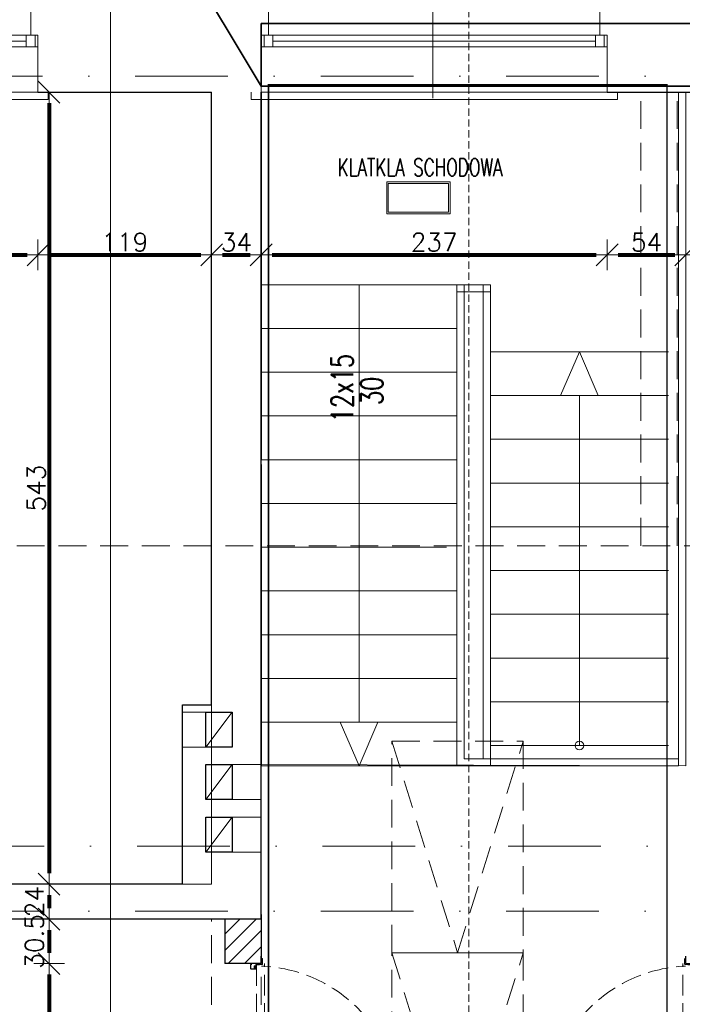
# Model space of a CAD drawing. Header units: metres. Extents: x 7408630 to 15602436, y 5561464 to 13303678.
# Tile 36 of 123: x 7412984 to 7413438, y 5563498 to 5564173. Entities that reach past the tile are written whole.
import ezdxf
from ezdxf.enums import TextEntityAlignment as Align

# ---------------------------------------------------------------- set-up
doc = ezdxf.new("R2010")
doc.units = ezdxf.units.M
doc.header["$MEASUREMENT"] = 0
for name, pattern in [('2_3', [1, 0.5, -0.5]), ('CARKOVANA', [7.5, 5, -2.5]), ('CENTER', [0.6, 0.375, -0.075, 0.075, -0.075]), ('DASHDOT', [25.4, 12.7, -6.35, 0, -6.35]), ('HIDDEN', [9.525, 6.35, -3.175]), ('Hidden Line', [391.222223, 282.222223, -109])]:
    doc.linetypes.add(name, pattern=pattern)
for name, color, linetype, lineweight in [('!! 0_ Istn-sciany', 3, 'Continuous', 30), ('!! 0_ Istn-widok', 1, 'Continuous', 15), ('!! 0_ Opis', 8, 'Continuous', 13), ('!! 0_Istn-went', 5, 'Continuous', 13), ('!! 0_Opis_pom', 9, 'Continuous', 13), ('!! 0_Osie', 1, 'DASHDOT', 13), ('!! 1  WYDZIELENIE PPOŻ', 252, 'Continuous', 0), ('!! 1_hatch projektowane ściany', 4, 'Continuous', 5), ('!! 1_OPIS POM NOWE', 140, 'Continuous', 5), ('!! 2_Drzwi - nowe remont', 33, 'Continuous', 9), ('!! 2_proj ściany remont', 250, 'Continuous', 25), ('!! wymiary osi', 250, 'Continuous', 5), ('0-osie-liniA', 14, 'DASHDOT', 5), ('Granica', 112, 'Continuous', 80), ('Istn-cienka', 4, 'Continuous', 9), ('Istn-okna', 6, 'Continuous', 13), ('Istn-sciany', 3, 'Continuous', 20), ('Istn-widok', 1, 'Continuous', 15)]:
    doc.layers.add(name, color=color, linetype=linetype, lineweight=lineweight)
for name, color, linetype, lineweight, plot in [('!! 0_ramki', 66, 'Continuous', 9, False), ('!! UWAGI', 14, 'Continuous', 35, False), ('Powierzchnia', 140, 'Continuous', 5, False)]:
    doc.layers.add(name, color=color, linetype=linetype, lineweight=lineweight, plot=plot)
doc.layers.add('!! 1_Wyburzenia', color=252, linetype='CARKOVANA', lineweight=13, true_color=0x696969)
doc.styles.add('ARIAL', font='tahoma.ttf')
doc.styles.add('SIMPLEX', font='simplex.shx', dxfattribs={"width": 0.77})
doc.styles.add('TXT', font='simplex.shx')
doc.dimstyles.new('DIM50', dxfattribs={"dimscale": 5, "dimtxt": 2, "dimasz": 1, "dimexe": 0, "dimexo": 0, "dimgap": 0.5, "dimtad": 1, "dimdec": 4, "dimrnd": 0.5, "dimdsep": 46, "dimtxsty": 'TXT', "dimblk": 'TICK1', "dimblk1": 'TICK1', "dimblk2": 'TICK1', "dimsah": 1, "dimcen": 0, "dimse1": 1, "dimse2": 1, "dimclrd": 1, "dimclre": 7, "dimclrt": 9, "dimadec": 0, "dimazin": 0, "dimtfac": 1, "dimtdec": 4, "dimtmove": 2, "dimatfit": 3, "dimldrblk": 'TICK1', "dimfxl": 1, "dimtolj": 1, "dimarcsym": 0})

# ---------------------------------------------------------------- blocks, each defined once
blk = doc.blocks.new('okno 2')
at = {"layer": 'Istn-cienka', "linetype": 'HIDDEN', "ltscale": 2}
for points in [[(48366.98, -198652.56), (48593.98, -198652.56)], [(48598.98, -198709.56), (48361.98, -198709.56)]]:
    blk.add_lwpolyline(points, dxfattribs=at)
at = {"layer": 'Istn-okna'}
for points in [[(48598.98, -198670.56), (48361.98, -198670.56)], [(48590.98, -198674.56), (48369.98, -198674.56)], [(48598.98, -198678.56), (48361.98, -198678.56)]]:
    blk.add_lwpolyline(points, dxfattribs=at)
for points in [[(48369.98, -198670.56), (48363.98, -198670.56), (48363.98, -198678.56), (48369.98, -198678.56)], [(48596.98, -198670.56), (48590.98, -198670.56), (48590.98, -198678.56), (48596.98, -198678.56)]]:
    blk.add_lwpolyline(points, close=True, dxfattribs=at)
at = {"layer": 'Istn-sciany'}
for points in [[(48366.98, -198670.56), (48366.98, -198652.56)], [(48593.98, -198670.56), (48593.98, -198652.56)], [(48366.98, -198670.56), (48361.98, -198670.56)], [(48361.98, -198678.56), (48361.98, -198670.56)], [(48598.98, -198670.56), (48593.98, -198670.56)], [(48598.98, -198678.56), (48598.98, -198670.56)], [(48361.98, -198678.56), (48361.98, -198709.56)], [(48598.98, -198678.56), (48598.98, -198709.56)]]:
    blk.add_lwpolyline(points, dxfattribs=at)
at = {"layer": 'Istn-widok'}
for points in [[(48359.98, -198647.56), (48600.98, -198647.56)], [(48359.98, -198652.56), (48359.98, -198647.56)], [(48600.98, -198652.56), (48600.98, -198647.56)], [(48354.98, -198709.56), (48354.98, -198714.56)], [(48605.98, -198714.56), (48354.98, -198714.56)], [(48605.98, -198709.56), (48605.98, -198714.56)]]:
    blk.add_lwpolyline(points, dxfattribs=at)
blk = doc.blocks.new('BLOK OSI')
at = {"layer": '0-osie-liniA', "ltscale": 5}
for points in [[(48624.30568, -197562.0883), (53810.60983, -197562.0883)], [(48625.50568, -198090.0883), (53810.60983, -198090.0883)], [(48624.30568, -198134.5883), (52188.53244, -198134.5883)]]:
    blk.add_lwpolyline(points, dxfattribs=at)
blk = doc.blocks.new('8544-EI60')
at = {"color": 254, "true_color": 0xe9d9be}
for p, q in [((-5.3, 0), (6, 0)), ((6, 0), (7.4, -1.4)), ((-7.5, -2.2), (-7.5, -2.2)), ((-7.5, -5.2), (-7.5, -5.2)), ((-7.5, -8.2), (-7.5, -8.2)), ((-5.6, -0.1), (-7.4, -1.9)), ((-5.5, -3), (-7.4, -4.9)), ((-5.5, -6), (-7.4, -7.9)), ((-5.5, -1.4), (-6.6, -2.6)), ((-5.5, -4.4), (-6.6, -5.6)), ((-5.5, -7.4), (-6.6, -8.6)), ((-5.5, -3), (-5.5, -1.4)), ((-5.5, -6), (-5.5, -4.4)), ((-5.5, -7.4), (-5.3, -8)), ((-5.3, -8), (-1.2, -8)), ((-4.5, -3.9), (-4.5, -1)), ((-4.5, -1), (5, -1)), ((-4.5, -3.9), (0.4, -2.7)), ((-4.5, -5), (0.1, -3.8)), ((-4.5, -7), (-4.5, -5)), ((-4.5, -7), (-1.2, -7)), ((-0.7, -8.5), (-1.1, -12.4)), ((0.3, -8.6), (-0.1, -12.1)), ((3.1, -13.5), (-0.1, -13.5)), ((0.1, -3.8), (5.2, -7.4)), ((3, -12.5), (0.3, -12.5)), ((0.4, -2.7), (5, -6.1)), ((5, -6.1), (5, -1)), ((6, -1.4), (6.6, -2.1)), ((6, -3.2), (6, -1.4)), ((6, -3.2), (7.4, -4.5)), ((6, -4.6), (6.6, -5.3)), ((6, -6), (6, -4.6)), ((6.7, -6.4), (7.5, -6)), ((7.5, -1.7), (7.5, -1.7)), ((7.5, -4.9), (7.5, -4.9)), ((7.5, -8), (7.6, -9.4))]:
    blk.add_line(p, q, dxfattribs=at)
for centre, radius, start, end in [((-5.3, -0.5), 0.5, 90, 135), ((-7, -2.2), 0.5, 135, 180), ((-7, -2.2), 0.5, 180, 315), ((-7, -5.2), 0.5, 135, 180), ((-7, -5.2), 0.5, 180, 315), ((-7, -8.2), 0.5, 135, 180), ((-7, -8.2), 0.5, 180, 315), ((-1.2, -8.5), 1.5, 354.43659, 90), ((-1.2, -8.5), 0.5, 354.43659, 90), ((0.4, -12.5), 1.5, 174.43659, 180.41249), ((-0.1, -12.5), 1, 180.41249, 270), ((0.3, -12.1), 0.4, 174.43659, 270), ((3, -11.5), 1, 270, 290.12116), ((3.1, -12.5), 1, 270, 288.98447), ((0.1, -3.8), 9.19, 290.12116, 302.44059), ((0.1, -3.8), 10.2, 288.98447, 310.54143), ((3.7, -9.5), 2.5, 302.44059, 54.37606), ((6.5, -6), 0.5, 180, 296.57466), ((7, -1.7), 0.5, 225, 0), ((7, -4.9), 0.5, 225, 0), ((5.1, -9.7), 2.5, 310.54143, 5.5701), ((7, -1.7), 0.5, 0, 45), ((7, -4.9), 0.5, 0, 45)]:
    blk.add_arc(centre, radius, start, end, dxfattribs=at)
blk = doc.blocks.new('zaw-dr-90-p')
at = {"color": 2, "linetype": 'CENTER', "ltscale": 0.2}
for p, q in [((12, 0), (-12, 0)), ((0, 12), (0, -12)), ((24.5, 24), (31, 24)), ((24.5, 19), (31, 19))]:
    blk.add_line(p, q, dxfattribs=at)
at = {"ltscale": 0.2}
for p, q in [((10, 12), (6.5, 12)), ((10, 0), (10, 6.5))]:
    blk.add_line(p, q, dxfattribs=at)
blk.add_lwpolyline([(0, 6.5), (23.5, 6.5, 0.414214), (28, 11), (28, 31), (24.5, 31), (24.5, 11, -0.414214), (23.5, 10), (0, 10, 4.561698), (7.6, 6.5), (4.9, 4.2)], format="xyb", dxfattribs=at)
blk.add_lwpolyline([(-0.2, -0.2), (-2.5, -0.2), (-2.5, 0.2), (-0.2, 0.2), (-0.2, 2.5), (0.2, 2.5), (0.2, 0.2), (2.8, 0.2), (2.8, -0.2), (0.2, -0.2), (0.2, -2.8), (-0.2, -2.8)], close=True)
blk.add_lwpolyline([(10, 10), (10, 39), (6.5, 39), (6.5, 10)], dxfattribs=at)
blk.add_circle((0, 0), 6.5, dxfattribs=at)
blk = doc.blocks.new('drzwi 90- sc 12')
h = blk.add_hatch()
h.set_pattern_fill('ANSI37', color=256, scale=0.022, angle=0.00105, style=0)
h.set_pattern_definition([(45.0010491, (2407.02095, 648.17796), (-0.04939231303, 0.04939050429), []), (135.0010491, (2407.02095, 648.17796), (-0.04939050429, -0.04939231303), [])])
h.paths.add_polyline_path([(-13715.37, 20305.72), (-13715.57, 20305.72), (-13715.57, 20307.72), (-13715.37, 20307.72)])
h = blk.add_hatch()
h.set_pattern_fill('ANSI37', color=256, scale=0.022, angle=0.00105, style=0)
h.set_pattern_definition([(135.0010491, (4473.9854, -4604.62511), (0.04939050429, 0.04939231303), []), (45.0010491, (4473.9854, -4604.62511), (0.04939231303, -0.04939050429), [])])
h.paths.add_polyline_path([(-13617.17, 20305.72), (-13616.97, 20305.72), (-13616.97, 20306.72), (-13617.17, 20306.72)])
h.paths.add_polyline_path([(-13617.17, 20306.72), (-13616.97, 20306.72), (-13616.97, 20307.72), (-13617.17, 20307.72)])
for p, q in [((-13620.32, 20410.16), (-13620.32, 20313.77)), ((-13618, 20409.86), (-13620.32, 20409.86)), ((-13616.12, 20410.26), (-13620.22, 20410.26)), ((-13616.12, 20410.26), (-13620, 20410.26)), ((-13618.17, 20410.26), (-13618.17, 20409.96)), ((-13618.17, 20410.26), (-13616.22, 20410.26)), ((-13618.17, 20410.26), (-13616.22, 20410.26)), ((-13618.17, 20409.96), (-13616.22, 20409.96)), ((-13618, 20404.16), (-13618, 20409.96)), ((-13617.9, 20404.16), (-13617.9, 20409.96)), ((-13617.77, 20410.26), (-13616.92, 20411.46)), ((-13616.92, 20410.26), (-13616.92, 20411.46)), ((-13616.62, 20411.46), (-13616.92, 20411.46)), ((-13616.62, 20411.46), (-13616.92, 20411.46)), ((-13616.62, 20410.26), (-13616.62, 20411.46)), ((-13616.62, 20410.26), (-13616.62, 20411.26)), ((-13616.62, 20410.66), (-13616.62, 20410.86)), ((-13616.5, 20404.16), (-13616.5, 20409.96)), ((-13616.4, 20404.16), (-13616.4, 20409.96)), ((-13614.92, 20409.86), (-13616.4, 20409.86)), ((-13616.22, 20410.26), (-13616.22, 20409.96)), ((-13616.22, 20409.96), (-13616.22, 20410.26)), ((-13616.12, 20410.26), (-13616.12, 20411.46)), ((-13616.12, 20411.46), (-13615.02, 20411.46)), ((-13614.92, 20411.36), (-13614.92, 20313.77)), ((-13618, 20404.76), (-13620.32, 20404.76)), ((-13620.32, 20404.16), (-13614.92, 20404.16)), ((-13620.32, 20403.36), (-13614.92, 20403.36)), ((-13618, 20402.76), (-13620.32, 20402.76)), ((-13618, 20400.34), (-13618, 20403.36)), ((-13617.9, 20400.84), (-13617.9, 20403.36)), ((-13616.5, 20400.84), (-13617.9, 20400.84)), ((-13617.9, 20400.84), (-13616.5, 20400.84)), ((-13616.5, 20400.84), (-13616.5, 20403.36)), ((-13616.4, 20404.76), (-13614.92, 20404.76)), ((-13616.4, 20400.34), (-13616.4, 20403.36)), ((-13616.4, 20402.76), (-13614.92, 20402.76)), ((-13619.54, 20398.92), (-13623.37, 20398.92)), ((-13619.54, 20398.92), (-13623.37, 20398.92)), ((-13618, 20400.34), (-13616.4, 20400.34)), ((-13620.32, 20313.47), (-13620.32, 20317.97)), ((-13614.92, 20313.77), (-13620.32, 20313.77)), ((-13618.22, 20313.37), (-13620.22, 20313.37)), ((-13618.22, 20313.67), (-13618.22, 20313.37)), ((-13618.22, 20313.67), (-13616.42, 20313.67)), ((-13615.92, 20313.17), (-13615.92, 20312.17)), ((-13614.92, 20312.27), (-13614.92, 20317.97)), ((-13715.57, 20308.32), (-13715.57, 20308.56)), ((-13715.57, 20307.69), (-13715.57, 20308.56)), ((-13715.57, 20307.82), (-13715.57, 20308.56)), ((-13715.57, 20307.72), (-13715.37, 20307.72)), ((-13617.77, 20311.12), (-13617.77, 20305.72)), ((-13617.77, 20311.12), (-13617.77, 20305.72)), ((-13617.37, 20309.92), (-13617.37, 20305.82)), ((-13616.17, 20309.92), (-13617.37, 20309.92)), ((-13616.17, 20309.92), (-13616.17, 20311.02)), ((-13615.92, 20312.17), (-13615.02, 20312.17)), ((-13715.77, 20301.96), (-13716.27, 20301.96)), ((-13616.77, 20301.96), (-13616.27, 20301.96))]:
    blk.add_line(p, q)
at = {"ltscale": 0.2}
for p, q in [((-13621.38, 20404.81), (-13624.98, 20404.81)), ((-13624.98, 20401.86), (-13624.58, 20395.61)), ((-13621.38, 20402.71), (-13622.87, 20402.71)), ((-13621.38, 20406.26), (-13621.38, 20401.26)), ((-13620.32, 20406.56), (-13621.08, 20406.56)), ((-13620.32, 20400.96), (-13621.08, 20400.96)), ((-13614.92, 20406.56), (-13614.16, 20406.56)), ((-13614.92, 20400.96), (-13614.16, 20400.96)), ((-13613.86, 20406.26), (-13613.86, 20401.26)), ((-13613.86, 20404.81), (-13610.26, 20404.81)), ((-13613.86, 20402.71), (-13612.38, 20402.71)), ((-13613.36, 20405.01), (-13613.36, 20404.81)), ((-13613.36, 20405.01), (-13612.86, 20405.01)), ((-13612.86, 20405.01), (-13612.86, 20404.81)), ((-13610.26, 20401.86), (-13610.66, 20395.61))]:
    blk.add_line(p, q, dxfattribs=at)
at = {"linetype": 'Hidden Line', "lineweight": 9, "ltscale": 0.05}
for p, q in [((-13616.27, 20311.12), (-13716.27, 20311.12)), ((-13715.07, 20305.72), (-13617.47, 20305.72))]:
    blk.add_line(p, q, dxfattribs=at)
for points in [[(-13665.27, 20284.96), (-13665.27, 20325.83)], [(-13715.37, 20307.72), (-13715.37, 20305.72), (-13715.57, 20305.72), (-13715.57, 20307.72)], [(-13615.57, 20309.64), (-13615.32, 20309.64), (-13615.32, 20309.82), (-13616.32, 20309.82), (-13616.32, 20309.64), (-13615.92, 20309.64)]]:
    blk.add_lwpolyline(points)
at = {"lineweight": 30}
for points in [[(-13716.27, 20308.92), (-13721.27, 20308.92)], [(-13716.27, 20308.92), (-13716.27, 20296.92)], [(-13614.27, 20308.92), (-13609.27, 20308.92)], [(-13614.27, 20308.92), (-13614.27, 20296.92)]]:
    blk.add_lwpolyline(points, dxfattribs=at)
at = {"ltscale": 0.2}
for points in [[(-13715.57, 20307.51), (-13715.57, 20309.48, 0.414214), (-13715.91, 20309.82), (-13719.43, 20309.82, 0.414214), (-13719.77, 20309.48), (-13719.77, 20308.92), (-13719.59, 20308.92), (-13719.59, 20309.48, -0.414214), (-13719.43, 20309.64), (-13716.97, 20309.64)], [(-13716.97, 20309.64), (-13715.91, 20309.64, -0.414214), (-13715.75, 20309.48), (-13715.75, 20307.51)], [(-13715.75, 20307.76), (-13715.75, 20305.58, 0.414214), (-13715.41, 20305.24), (-13714.96, 20305.24, -0.414214), (-13714.8, 20305.08), (-13714.8, 20304.48, 0.414214), (-13714.46, 20304.14), (-13713.28, 20304.14, 0.414214), (-13712.94, 20304.48), (-13712.94, 20305.15, -1), (-13712.75, 20305.15), (-13712.75, 20301.96, -0.414214), (-13712.91, 20301.8), (-13715.43, 20301.8, -0.414214), (-13715.59, 20301.96), (-13715.59, 20302.52), (-13715.77, 20302.52), (-13715.77, 20301.96, 0.414214), (-13715.43, 20301.62), (-13712.91, 20301.62, 0.414214), (-13712.57, 20301.96), (-13712.57, 20305.15, 1), (-13713.12, 20305.15), (-13713.12, 20304.48, -0.414214), (-13713.28, 20304.32), (-13714.46, 20304.32, -0.414214), (-13714.62, 20304.48), (-13714.62, 20305.08, 0.414214), (-13714.96, 20305.42), (-13715.41, 20305.42, -0.414214), (-13715.57, 20305.58), (-13715.57, 20307.64)], [(-13615.92, 20309.64), (-13616.63, 20309.64, 0.414214), (-13616.79, 20309.48), (-13616.79, 20305.58, -0.414214), (-13617.13, 20305.24), (-13617.58, 20305.24, 0.414214), (-13617.74, 20305.08), (-13617.74, 20304.48, -0.414214), (-13618.08, 20304.14), (-13619.26, 20304.14, -0.414214), (-13619.6, 20304.48), (-13619.6, 20305.15, 1), (-13619.79, 20305.15), (-13619.79, 20301.96, 0.414214), (-13619.63, 20301.8), (-13617.11, 20301.8, 0.414214), (-13616.95, 20301.96), (-13616.95, 20302.52), (-13616.77, 20302.52), (-13616.77, 20301.96, -0.414214), (-13617.11, 20301.62), (-13619.63, 20301.62, -0.414214), (-13619.97, 20301.96), (-13619.97, 20305.15, -1), (-13619.42, 20305.15), (-13619.42, 20304.48, 0.414214), (-13619.26, 20304.32), (-13618.08, 20304.32, 0.414214), (-13617.92, 20304.48), (-13617.92, 20305.08, -0.414214), (-13617.58, 20305.42), (-13617.13, 20305.42, 0.414214), (-13616.97, 20305.58), (-13616.97, 20309.48, -0.414214), (-13616.63, 20309.82), (-13613.11, 20309.82, -0.414214), (-13612.77, 20309.48), (-13612.77, 20308.92), (-13612.95, 20308.92), (-13612.95, 20309.48, 0.414214), (-13613.11, 20309.64), (-13615.57, 20309.64)], [(-13616.43, 20309.49), (-13616.43, 20309.64), (-13616.63, 20309.64, 0.414214), (-13616.79, 20309.48), (-13616.79, 20306.14), (-13615.99, 20306.14), (-13615.99, 20306.34), (-13614.39, 20306.34), (-13614.39, 20309.64), (-13614.93, 20309.64), (-13614.93, 20309.49)]]:
    blk.add_lwpolyline(points, format="xyb", dxfattribs=at)
for points in [[(-13616.97, 20307.72), (-13617.17, 20307.72), (-13617.17, 20305.72), (-13616.97, 20305.72)], [(-13616.79, 20308.82), (-13616.97, 20308.82), (-13616.97, 20307.42), (-13616.79, 20307.42)]]:
    blk.add_lwpolyline(points, close=True)
for centre, radius, start, end in [((-13620.22, 20410.16), 0.1, 90, 180), ((-13615.02, 20411.36), 0.1, 0, 90), ((-13620.22, 20313.47), 0.1, 180, 270), ((-13616.42, 20313.17), 0.5, 0, 90), ((-13616.27, 20311.02), 0.1, 0, 90), ((-13615.02, 20312.27), 0.1, 270, 0), ((-13617.47, 20305.82), 0.1, 270, 0)]:
    blk.add_arc(centre, radius, start, end)
at = {"linetype": 'Hidden Line', "lineweight": 9, "ltscale": 0.05}
blk.add_arc((-13615.5, 20305.14), 99.12, 94.80054, 177.69442, dxfattribs=at)
at = {"ltscale": 0.2}
for centre, radius, start, end in [((-13624.98, 20403.76), 1.05, 90, 180), ((-13623.93, 20401.96), 1.05, 58.61185, 185.46502), ((-13622.87, 20403.71), 1, 238.61185, 270), ((-13621.08, 20406.26), 0.3, 90, 180), ((-13621.08, 20401.26), 0.3, 180, 270), ((-13614.16, 20406.26), 0.3, 0, 90), ((-13614.16, 20401.26), 0.3, 270, 0), ((-13612.38, 20403.71), 1, 270, 301.38815), ((-13611.31, 20401.96), 1.05, 354.53498, 121.38815), ((-13610.26, 20403.76), 1.05, 0, 90), ((-13625.63, 20393.35), 0.74, 198.92464, 270), ((-13609.61, 20393.35), 0.74, 270, 341.07536)]:
    blk.add_arc(centre, radius, start, end, dxfattribs=at)
blk.add_ellipse((-13625.63, 20395.61), major_axis=(0, 3), ratio=0.347016, start_param=3.132997, end_param=4.712389, dxfattribs=at)
at = {"ltscale": 0.2, "extrusion": (0, 0, -1)}
blk.add_ellipse((-13609.62, 20395.61), major_axis=(0, 3), ratio=0.347016, start_param=3.132997, end_param=4.712389, dxfattribs=at)
at = {"ltscale": 0.2}
for points in [[(-13626.03, 20403.76), (-13626.09, 20403.41), (-13626.32, 20401.88), (-13626.44, 20399.16), (-13626.83, 20395.94), (-13626.48, 20393.94), (-13626.33, 20393.11)], [(-13609.21, 20403.76), (-13609.16, 20403.41), (-13608.93, 20401.88), (-13608.8, 20399.16), (-13608.41, 20395.94), (-13608.76, 20393.94), (-13608.91, 20393.11)]]:
    blk.add_open_spline(points, degree=3, knots=[0, 0, 0, 0, 1.06066, 4.623314, 8.177981, 10.699943, 10.699943, 10.699943, 10.699943], dxfattribs=at)
at = {"xscale": 0.09999999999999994, "yscale": 0.09999999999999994, "zscale": 0.09999999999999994, "rotation": 180.0000000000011}
for name, p in [('zaw-dr-90-p', (-13614.92, 20310.92)), ('8544-EI60', (-13618.67, 20304.32))]:
    blk.add_blockref(name, p, dxfattribs=at)
at = {"extrusion": (0, 0, -1), "xscale": 0.09999999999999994, "yscale": 0.09999999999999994, "zscale": -0.1, "rotation": 179.9999999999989}
blk.add_blockref('8544-EI60', (13713.87, 20304.32), dxfattribs=at)
blk = doc.blocks.new('TICK1')
at = {"color": 2}
blk.add_line((-1, -1), (1, 1), dxfattribs=at)
at = {"color": 0}
for p, q in [((0, -1.4), (0, 1.4)), ((0, 0), (-1, 0))]:
    blk.add_line(p, q, dxfattribs=at)
blk = doc.blocks.new('*D736')
at = {"layer": '!! wymiary osi', "color": 1, "lineweight": -2, "transparency": 16777216}
for p, q in [((74106.92, -197265.28), (74099.42, -197265.28)), ((74126.42, -197265.28), (74114.42, -197265.28)), ((74133.92, -197265.28), (74141.42, -197265.28))]:
    blk.add_line(p, q, dxfattribs=at)
at = {"layer": 'DEFPOINTS', "color": 0, "transparency": 16777216}
for p in [(74114.42, -197265.28), (74114.42, -197511.59), (74126.42, -197511.59)]:
    blk.add_point(p, dxfattribs=at)
at = {"layer": '!! wymiary osi', "color": 1, "lineweight": -2, "transparency": 16777216, "xscale": 7.5, "yscale": 7.5, "zscale": 7.5}
blk.add_blockref('TICK1', (74114.42, -197265.28), dxfattribs=at)
at = {"layer": '!! wymiary osi', "color": 1, "lineweight": -2, "transparency": 16777216, "xscale": 7.5, "yscale": 7.5, "zscale": 7.5, "rotation": 180}
blk.add_blockref('TICK1', (74126.42, -197265.28), dxfattribs=at)
at = {"layer": '!! wymiary osi', "color": 9, "transparency": 16777216, "insert": (74120.42, -197255.28), "char_height": 12.5, "attachment_point": 5, "style": 'TXT'}
blk.add_mtext('\\A1;12', dxfattribs=at)
blk = doc.blocks.new('*D737')
at = {"layer": '!! wymiary osi', "color": 1, "lineweight": -2, "transparency": 16777216}
blk.add_line((74106.92, -197265.28), (73830.92, -197265.28), dxfattribs=at)
at = {"layer": 'DEFPOINTS', "color": 0, "transparency": 16777216}
for p in [(73823.42, -197265.28), (73823.42, -197511.59), (74114.42, -197511.59)]:
    blk.add_point(p, dxfattribs=at)
at = {"layer": '!! wymiary osi', "color": 1, "lineweight": -2, "transparency": 16777216, "xscale": 7.5, "yscale": 7.5, "zscale": 7.5, "rotation": 180}
blk.add_blockref('TICK1', (73823.42, -197265.28), dxfattribs=at)
at = {"layer": '!! wymiary osi', "color": 1, "lineweight": -2, "transparency": 16777216, "xscale": 7.5, "yscale": 7.5, "zscale": 7.5}
blk.add_blockref('TICK1', (74114.42, -197265.28), dxfattribs=at)
at = {"layer": '!! wymiary osi', "color": 9, "transparency": 16777216, "insert": (73968.92, -197256.53), "char_height": 12.5, "attachment_point": 5, "style": 'TXT'}
blk.add_mtext('\\A1;291', dxfattribs=at)
blk = doc.blocks.new('*D738')
at = {"layer": '!! wymiary osi', "color": 1, "lineweight": -2, "transparency": 16777216}
blk.add_line((73815.92, -197265.28), (73796.92, -197265.28), dxfattribs=at)
at = {"layer": 'DEFPOINTS', "color": 0, "transparency": 16777216}
for p in [(73789.42, -197265.28), (73789.42, -197511.59), (73823.42, -197511.59)]:
    blk.add_point(p, dxfattribs=at)
at = {"layer": '!! wymiary osi', "color": 1, "lineweight": -2, "transparency": 16777216, "xscale": 7.5, "yscale": 7.5, "zscale": 7.5, "rotation": 180}
blk.add_blockref('TICK1', (73789.42, -197265.28), dxfattribs=at)
at = {"layer": '!! wymiary osi', "color": 1, "lineweight": -2, "transparency": 16777216, "xscale": 7.5, "yscale": 7.5, "zscale": 7.5}
blk.add_blockref('TICK1', (73823.42, -197265.28), dxfattribs=at)
at = {"layer": '!! wymiary osi', "color": 9, "transparency": 16777216, "insert": (73806.42, -197256.53), "char_height": 12.5, "attachment_point": 5, "style": 'TXT'}
blk.add_mtext('\\A1;34', dxfattribs=at)
blk = doc.blocks.new('*D739')
at = {"layer": '!! wymiary osi', "color": 1, "lineweight": -2, "transparency": 16777216}
blk.add_line((73781.92, -197265.28), (73380.92, -197265.28), dxfattribs=at)
at = {"layer": 'DEFPOINTS', "color": 0, "transparency": 16777216}
for p in [(73373.42, -197265.28), (73373.42, -197511.59), (73789.42, -197511.59)]:
    blk.add_point(p, dxfattribs=at)
at = {"layer": '!! wymiary osi', "color": 1, "lineweight": -2, "transparency": 16777216, "xscale": 7.5, "yscale": 7.5, "zscale": 7.5, "rotation": 180}
blk.add_blockref('TICK1', (73373.42, -197265.28), dxfattribs=at)
at = {"layer": '!! wymiary osi', "color": 1, "lineweight": -2, "transparency": 16777216, "xscale": 7.5, "yscale": 7.5, "zscale": 7.5}
blk.add_blockref('TICK1', (73789.42, -197265.28), dxfattribs=at)
at = {"layer": '!! wymiary osi', "color": 9, "transparency": 16777216, "insert": (73581.42, -197256.53), "char_height": 12.5, "attachment_point": 5, "style": 'TXT'}
blk.add_mtext('\\A1;416', dxfattribs=at)
blk = doc.blocks.new('*D765')
at = {"layer": '!! wymiary osi', "color": 1, "lineweight": -2, "transparency": 16777216}
blk.add_line((73440.92, -197623.19), (73662.92, -197623.19), dxfattribs=at)
at = {"layer": 'DEFPOINTS', "color": 0, "transparency": 16777216}
for p in [(73433.42, -197511.59), (73670.42, -197511.59), (73670.42, -197623.19)]:
    blk.add_point(p, dxfattribs=at)
at = {"layer": '!! wymiary osi', "color": 1, "lineweight": -2, "transparency": 16777216, "xscale": 7.5, "yscale": 7.5, "zscale": 7.5, "rotation": 180}
blk.add_blockref('TICK1', (73433.42, -197623.19), dxfattribs=at)
at = {"layer": '!! wymiary osi', "color": 1, "lineweight": -2, "transparency": 16777216, "xscale": 7.5, "yscale": 7.5, "zscale": 7.5}
blk.add_blockref('TICK1', (73670.42, -197623.19), dxfattribs=at)
at = {"layer": '!! wymiary osi', "color": 9, "transparency": 16777216, "insert": (73551.92, -197614.44), "char_height": 12.5, "attachment_point": 5, "style": 'TXT'}
blk.add_mtext('\\A1;237', dxfattribs=at)
blk = doc.blocks.new('*D766')
at = {"layer": '!! wymiary osi', "color": 1, "lineweight": -2, "transparency": 16777216}
blk.add_line((73677.92, -197623.19), (73781.92, -197623.19), dxfattribs=at)
at = {"layer": 'DEFPOINTS', "color": 0, "transparency": 16777216}
for p in [(73670.42, -197511.59), (73789.42, -197511.59), (73789.42, -197623.19)]:
    blk.add_point(p, dxfattribs=at)
at = {"layer": '!! wymiary osi', "color": 1, "lineweight": -2, "transparency": 16777216, "xscale": 7.5, "yscale": 7.5, "zscale": 7.5, "rotation": 180}
blk.add_blockref('TICK1', (73670.42, -197623.19), dxfattribs=at)
at = {"layer": '!! wymiary osi', "color": 1, "lineweight": -2, "transparency": 16777216, "xscale": 7.5, "yscale": 7.5, "zscale": 7.5}
blk.add_blockref('TICK1', (73789.42, -197623.19), dxfattribs=at)
at = {"layer": '!! wymiary osi', "color": 9, "transparency": 16777216, "insert": (73729.92, -197614.44), "char_height": 12.5, "attachment_point": 5, "style": 'TXT'}
blk.add_mtext('\\A1;119', dxfattribs=at)
blk = doc.blocks.new('*D767')
at = {"layer": '!! wymiary osi', "color": 1, "lineweight": -2, "transparency": 16777216}
blk.add_line((73796.92, -197623.19), (73815.92, -197623.19), dxfattribs=at)
at = {"layer": 'DEFPOINTS', "color": 0, "transparency": 16777216}
for p in [(73789.42, -197511.59), (73823.42, -197511.59), (73823.42, -197623.19)]:
    blk.add_point(p, dxfattribs=at)
at = {"layer": '!! wymiary osi', "color": 1, "lineweight": -2, "transparency": 16777216, "xscale": 7.5, "yscale": 7.5, "zscale": 7.5, "rotation": 180}
blk.add_blockref('TICK1', (73789.42, -197623.19), dxfattribs=at)
at = {"layer": '!! wymiary osi', "color": 1, "lineweight": -2, "transparency": 16777216, "xscale": 7.5, "yscale": 7.5, "zscale": 7.5}
blk.add_blockref('TICK1', (73823.42, -197623.19), dxfattribs=at)
at = {"layer": '!! wymiary osi', "color": 9, "transparency": 16777216, "insert": (73806.42, -197614.44), "char_height": 12.5, "attachment_point": 5, "style": 'TXT'}
blk.add_mtext('\\A1;34', dxfattribs=at)
blk = doc.blocks.new('*D768')
at = {"layer": '!! wymiary osi', "color": 1, "lineweight": -2, "transparency": 16777216}
blk.add_line((73830.92, -197623.19), (74052.92, -197623.19), dxfattribs=at)
at = {"layer": 'DEFPOINTS', "color": 0, "transparency": 16777216}
for p in [(73823.42, -197511.59), (74060.42, -197511.59), (74060.42, -197623.19)]:
    blk.add_point(p, dxfattribs=at)
at = {"layer": '!! wymiary osi', "color": 1, "lineweight": -2, "transparency": 16777216, "xscale": 7.5, "yscale": 7.5, "zscale": 7.5, "rotation": 180}
blk.add_blockref('TICK1', (73823.42, -197623.19), dxfattribs=at)
at = {"layer": '!! wymiary osi', "color": 1, "lineweight": -2, "transparency": 16777216, "xscale": 7.5, "yscale": 7.5, "zscale": 7.5}
blk.add_blockref('TICK1', (74060.42, -197623.19), dxfattribs=at)
at = {"layer": '!! wymiary osi', "color": 9, "transparency": 16777216, "insert": (73941.92, -197614.44), "char_height": 12.5, "attachment_point": 5, "style": 'TXT'}
blk.add_mtext('\\A1;237', dxfattribs=at)
blk = doc.blocks.new('*D769')
at = {"layer": '!! wymiary osi', "color": 1, "lineweight": -2, "transparency": 16777216}
blk.add_line((74067.92, -197623.19), (74106.92, -197623.19), dxfattribs=at)
at = {"layer": 'DEFPOINTS', "color": 0, "transparency": 16777216}
for p in [(74060.42, -197511.59), (74114.42, -197511.59), (74114.42, -197623.19)]:
    blk.add_point(p, dxfattribs=at)
at = {"layer": '!! wymiary osi', "color": 1, "lineweight": -2, "transparency": 16777216, "xscale": 7.5, "yscale": 7.5, "zscale": 7.5, "rotation": 180}
blk.add_blockref('TICK1', (74060.42, -197623.19), dxfattribs=at)
at = {"layer": '!! wymiary osi', "color": 1, "lineweight": -2, "transparency": 16777216, "xscale": 7.5, "yscale": 7.5, "zscale": 7.5}
blk.add_blockref('TICK1', (74114.42, -197623.19), dxfattribs=at)
at = {"layer": '!! wymiary osi', "color": 9, "transparency": 16777216, "insert": (74087.42, -197614.44), "char_height": 12.5, "attachment_point": 5, "style": 'TXT'}
blk.add_mtext('\\A1;54', dxfattribs=at)
blk = doc.blocks.new('*D770')
at = {"layer": '!! wymiary osi', "color": 1, "lineweight": -2, "transparency": 16777216}
blk.add_line((74121.92, -197623.19), (74201.92, -197623.19), dxfattribs=at)
at = {"layer": 'DEFPOINTS', "color": 0, "transparency": 16777216}
for p in [(74114.42, -197511.59), (74209.42, -197511.59), (74209.42, -197623.19)]:
    blk.add_point(p, dxfattribs=at)
at = {"layer": '!! wymiary osi', "color": 1, "lineweight": -2, "transparency": 16777216, "xscale": 7.5, "yscale": 7.5, "zscale": 7.5, "rotation": 180}
blk.add_blockref('TICK1', (74114.42, -197623.19), dxfattribs=at)
at = {"layer": '!! wymiary osi', "color": 1, "lineweight": -2, "transparency": 16777216, "xscale": 7.5, "yscale": 7.5, "zscale": 7.5}
blk.add_blockref('TICK1', (74209.42, -197623.19), dxfattribs=at)
at = {"layer": '!! wymiary osi', "color": 9, "transparency": 16777216, "insert": (74161.92, -197614.44), "char_height": 12.5, "attachment_point": 5, "style": 'TXT'}
blk.add_mtext('\\A1;95', dxfattribs=at)
blk = doc.blocks.new('*D824')
at = {"layer": '!! wymiary osi', "color": 1, "lineweight": -2, "transparency": 16777216}
blk.add_line((73678.01, -197519.09), (73678.01, -198047.09), dxfattribs=at)
at = {"layer": 'DEFPOINTS', "color": 0, "transparency": 16777216}
for p in [(73789.42, -197511.59), (73678.01, -198054.59), (73769.42, -198054.59)]:
    blk.add_point(p, dxfattribs=at)
at = {"layer": '!! wymiary osi', "color": 1, "lineweight": -2, "transparency": 16777216, "xscale": 7.5, "yscale": 7.5, "zscale": 7.5}
for p, rotation in [((73678.01, -197511.59), 90), ((73678.01, -198054.59), 270)]:
    blk.add_blockref('TICK1', p, dxfattribs=dict(at, rotation=rotation))
at = {"layer": '!! wymiary osi', "color": 9, "transparency": 16777216, "insert": (73669.26, -197783.09), "char_height": 12.5, "attachment_point": 5, "rotation": 90, "style": 'TXT'}
blk.add_mtext('\\A1;543', dxfattribs=at)
blk = doc.blocks.new('*D825')
at = {"layer": '!! wymiary osi', "color": 1, "lineweight": -2, "transparency": 16777216}
blk.add_line((73678.01, -198062.09), (73678.01, -198071.09), dxfattribs=at)
at = {"layer": 'DEFPOINTS', "color": 0, "transparency": 16777216}
for p in [(73769.42, -198054.59), (73678.01, -198078.59), (73798.42, -198078.59)]:
    blk.add_point(p, dxfattribs=at)
at = {"layer": '!! wymiary osi', "color": 1, "lineweight": -2, "transparency": 16777216, "xscale": 7.5, "yscale": 7.5, "zscale": 7.5}
for p, rotation in [((73678.01, -198054.59), 90), ((73678.01, -198078.59), 270)]:
    blk.add_blockref('TICK1', p, dxfattribs=dict(at, rotation=rotation))
at = {"layer": '!! wymiary osi', "color": 9, "transparency": 16777216, "insert": (73668.01, -198066.59), "char_height": 12.5, "attachment_point": 5, "rotation": 90, "style": 'TXT'}
blk.add_mtext('\\A1;24', dxfattribs=at)
blk = doc.blocks.new('*D826')
at = {"layer": '!! wymiary osi', "color": 1, "lineweight": -2, "transparency": 16777216}
blk.add_line((73678.01, -198086.09), (73678.01, -198101.59), dxfattribs=at)
at = {"layer": 'DEFPOINTS', "color": 0, "transparency": 16777216}
for p in [(73798.42, -198078.59), (73678.01, -198109.09), (73798.42, -198109.09)]:
    blk.add_point(p, dxfattribs=at)
at = {"layer": '!! wymiary osi', "color": 1, "lineweight": -2, "transparency": 16777216, "xscale": 7.5, "yscale": 7.5, "zscale": 7.5}
for p, rotation in [((73678.01, -198078.59), 90), ((73678.01, -198109.09), 270)]:
    blk.add_blockref('TICK1', p, dxfattribs=dict(at, rotation=rotation))
at = {"layer": '!! wymiary osi', "color": 9, "transparency": 16777216, "insert": (73668.01, -198093.84), "char_height": 12.5, "attachment_point": 5, "rotation": 90, "style": 'TXT'}
blk.add_mtext('\\A1;30.5', dxfattribs=at)
blk = doc.blocks.new('*D827')
at = {"layer": '!! wymiary osi', "color": 1, "lineweight": -2, "transparency": 16777216}
blk.add_line((73678.01, -198116.59), (73678.01, -198203.59), dxfattribs=at)
at = {"layer": 'DEFPOINTS', "color": 0, "transparency": 16777216}
for p in [(73798.42, -198109.09), (73678.01, -198211.09), (73798.42, -198211.09)]:
    blk.add_point(p, dxfattribs=at)
at = {"layer": '!! wymiary osi', "color": 1, "lineweight": -2, "transparency": 16777216, "xscale": 7.5, "yscale": 7.5, "zscale": 7.5}
for p, rotation in [((73678.01, -198109.09), 90), ((73678.01, -198211.09), 270)]:
    blk.add_blockref('TICK1', p, dxfattribs=dict(at, rotation=rotation))
at = {"layer": '!! wymiary osi', "color": 9, "transparency": 16777216, "insert": (73669.26, -198160.09), "char_height": 12.5, "attachment_point": 5, "rotation": 90, "style": 'TXT'}
blk.add_mtext('\\A1;102', dxfattribs=at)
blk = doc.blocks.new('A$C9c944097')
at = {"layer": '!! 1_hatch projektowane ściany'}
h = blk.add_hatch(dxfattribs=at)
h.set_pattern_fill('ANSI31', color=256, scale=2.5)
h.set_pattern_definition([(45, (-71376.923, 194378.116), (-5.61266008, 5.61266008), [])])
h.paths.add_polyline_path([(2421.5, -3730.97213), (2446.5, -3730.97213), (2446.5, -3700.47213), (2421.5, -3700.47213)])
at = {"layer": '!! 0_ Istn-sciany'}
for points in [[(2293.5, -3133.47213), (2412.5, -3133.47213)], [(2412.5, -3553.47213), (2412.5, -3133.47213)], [(2446.5, -3133.47213), (2446.5, -3385.47213)], [(2446.5, -3700.47213), (2446.5, -3133.47213)], [(2683.5, -3133.47213), (2744.5, -3133.47213)], [(2446.5, -3388.77624), (2446.5, -3595.47213)], [(2392.5, -3676.47213), (2392.5, -3553.47213), (2412.5, -3553.47213)], [(2392.5, -3676.47213), (2248.5, -3676.47213)], [(2446.5, -3700.47213), (2248.5, -3700.47213)]]:
    blk.add_lwpolyline(points, dxfattribs=at)
for points in [[(2408.5, -3558.47213), (2426.5, -3558.47213), (2426.5, -3582.47213), (2408.5, -3582.47213)], [(2408.5, -3594.47213), (2426.5, -3594.47213), (2426.5, -3618.47213), (2408.5, -3618.47213)], [(2408.5, -3630.47213), (2426.5, -3630.47213), (2426.5, -3654.47213), (2408.5, -3654.47213)]]:
    blk.add_lwpolyline(points, close=True, dxfattribs=at)
at = {"layer": '!! 0_ Istn-widok', "linetype": 'HIDDEN', "ltscale": 3}
for points in [[(2706.5, -3444.47213), (2706.5, -3133.47213)], [(2731.5, -3444.47213), (2731.5, -3133.47213)], [(364.5, -3444.47213), (3016.5, -3444.47213)], [(2536, -3578.47213), (2581, -3723.47213), (2626, -3578.47213)], [(2412.5, -3873.47213), (2412.5, -3700.47213)], [(2446.5, -3873.47213), (2446.5, -3700.47213)], [(2536, -3723.47213), (2581, -3868.47213), (2626, -3723.47213)]]:
    blk.add_lwpolyline(points, dxfattribs=at)
at = {"layer": '!! 0_ Istn-widok'}
for points in [[(2724.5, -3133.47213), (2724.5, -3590.47213)], [(2732.5, -3133.47213), (2732.5, -3595.47213)], [(2580.5, -3265.47213), (2446.5, -3265.47213)], [(2513.5, -3565.47213), (2513.5, -3265.47213)], [(2580.5, -3265.47213), (2603.5, -3265.47213)], [(2580.5, -3265.47213), (2580.5, -3595.47213)], [(2585.5, -3265.47213), (2585.5, -3590.47213)], [(2598.5, -3265.47213), (2598.5, -3590.47213)], [(2603.5, -3265.47213), (2603.5, -3595.47213)], [(2580.5, -3270.47213), (2603.5, -3270.47213)], [(2580.5, -3295.47213), (2446.5, -3295.47213)], [(2725.5, -3311.47213), (2603.5, -3311.47213)], [(2664.5, -3311.47213), (2651.61609, -3341.47213)], [(2664.5, -3311.47213), (2677.38391, -3341.47213)], [(2580.5, -3325.47213), (2446.5, -3325.47213)], [(2725.5, -3341.47213), (2603.5, -3341.47213)], [(2664.5, -3341.47213), (2664.5, -3581.47213)], [(2580.5, -3355.47213), (2446.5, -3355.47213)], [(2725.5, -3371.47213), (2603.5, -3371.47213)], [(2580.5, -3385.47213), (2446.5, -3385.47213)], [(2725.5, -3401.47213), (2603.5, -3401.47213)], [(2580.5, -3415.47213), (2446.5, -3415.47213)], [(2725.5, -3431.47213), (2603.5, -3431.47213)], [(2573.34109, -3445.47213), (2446.5, -3445.47213)], [(2725.5, -3461.47213), (2603.5, -3461.47213)], [(2580.5, -3475.47213), (2446.5, -3475.47213)], [(2725.5, -3491.47213), (2603.5, -3491.47213)], [(2580.5, -3505.47213), (2446.5, -3505.47213)], [(2725.5, -3521.47213), (2603.5, -3521.47213)], [(2580.5, -3535.47213), (2446.5, -3535.47213)], [(2725.5, -3551.47213), (2603.5, -3551.47213)], [(2580.5, -3565.47213), (2446.5, -3565.47213)], [(2513.5, -3595.47213), (2500.61609, -3565.47213)], [(2513.5, -3595.47213), (2526.38391, -3565.47213)], [(2725.5, -3581.47213), (2603.5, -3581.47213)], [(2585.5, -3590.47213), (2732.5, -3590.47213)], [(2580.5, -3595.47213), (2446.5, -3595.47213)], [(2580.5, -3595.47213), (2732.5, -3595.47213)]]:
    blk.add_lwpolyline(points, dxfattribs=at)
at = {"layer": '!! 0_ Istn-widok', "linetype": 'HIDDEN', "ltscale": 3}
for points in [[(2536, -3578.47213), (2626, -3578.47213), (2626, -3723.47213), (2536, -3723.47213)], [(2536, -3723.47213), (2626, -3723.47213), (2626, -3868.47213), (2536, -3868.47213)]]:
    blk.add_lwpolyline(points, close=True, dxfattribs=at)
at = {"layer": '!! 0_ Istn-widok'}
blk.add_circle((2664.5, -3581.47213), 3, dxfattribs=at)
at = {"layer": '!! 0_ Opis', "color": 8}
blk.add_lwpolyline([(2563.96772, -3137.63101), (2563.96772, -3031.47183)], dxfattribs=at)
at = {"layer": '!! 0_Istn-went'}
for points in [[(2392.5, -3558.47213), (2408.5, -3558.47213)], [(2408.5, -3582.47213), (2408.5, -3558.47213), (2426.5, -3558.47213), (2426.5, -3582.47213)], [(2408.5, -3582.47213), (2426.5, -3558.47213)], [(2392.5, -3582.47213), (2408.5, -3582.47213)], [(2426.5, -3582.47213), (2408.5, -3582.47213)], [(2408.5, -3618.47213), (2408.5, -3594.47213), (2426.5, -3594.47213), (2426.5, -3618.47213)], [(2408.5, -3618.47213), (2426.5, -3594.47213)], [(2426.5, -3594.47213), (2446.5, -3594.47213)], [(2426.5, -3618.47213), (2408.5, -3618.47213)], [(2426.5, -3618.47213), (2446.5, -3618.47213)], [(2426.5, -3630.47213), (2426.5, -3654.47213), (2408.5, -3654.47213), (2408.5, -3630.47213)], [(2426.5, -3630.47213), (2408.5, -3630.47213)], [(2408.5, -3654.47213), (2426.5, -3630.47213)], [(2426.5, -3630.47213), (2446.5, -3630.47213)], [(2426.5, -3654.47213), (2446.5, -3654.47213)]]:
    blk.add_lwpolyline(points, dxfattribs=at)
at = {"layer": '!! 0_Opis_pom', "ltscale": 0.7}
for points in [[(2532.43917, -3216.79504), (2575.95917, -3216.79504), (2575.95917, -3195.03504), (2532.43917, -3195.03504)], [(2533.52717, -3215.70704), (2574.87117, -3215.70704), (2574.87117, -3196.12304), (2533.52717, -3196.12304)]]:
    blk.add_lwpolyline(points, close=True, dxfattribs=at)
at = {"layer": '!! 0_ramki'}
blk.add_lwpolyline([(2343.21774, -4602.5562), (2343.21774, -402.5562), (5313.21774, -402.5562), (5313.21774, -4602.5562)], close=True, dxfattribs=at)
at = {"layer": '!! 1  WYDZIELENIE PPOŻ', "color": 20, "linetype": '2_3', "ltscale": 10, "true_color": 0xf65c09, "const_width": 1}
blk.add_lwpolyline([(2451.5, -3873.47213), (2724.5, -3873.47213), (2724.5, -3128.47213), (2451.5, -3128.47213)], close=True, dxfattribs=at)
at = {"layer": '!! 1_hatch projektowane ściany'}
blk.add_lwpolyline([(2421.5, -3730.97213), (2446.5, -3730.97213), (2446.5, -3700.47213), (2421.5, -3700.47213)], close=True, dxfattribs=at)
at = {"layer": '!! 1_Wyburzenia'}
blk.add_lwpolyline([(2588.62971, -5407.12656), (2588.62971, -2842.03119)], dxfattribs=at)
at = {"layer": '!! 2_proj ściany remont'}
for points in [[(2446.5, -3697.35776), (2446.5, -3730.97213)], [(2421.5, -3700.47213), (2421.5, -3730.97213)], [(2446.5, -3730.97213), (2421.5, -3730.97213)]]:
    blk.add_lwpolyline(points, dxfattribs=at)
at = {"layer": '!! UWAGI'}
blk.add_lwpolyline([(2446.5, -3129.47213), (1809.55285, -2068.56439), (2210.68789, -2068.56439)], dxfattribs=at)
blk.add_lwpolyline([(2446.5, -3129.47213), (2744.5, -3129.47213), (2744.5, -3086.47213), (2446.5, -3086.47213)], close=True, dxfattribs=at)
at = {"layer": 'Powierzchnia'}
for points in [[(1621.5, -3873.47213), (1621.5, -3700.47213), (2446.5, -3700.47213), (2446.5, -3594.47213), (2737.5, -3595.47213), (2737.5, -3133.47213), (3016.5, -3133.47213), (3016.5, -3451.47213), (2991.5, -3451.47213), (2991.5, -3528.47213), (3016.5, -3528.47213), (3016.5, -3873.47213)], [(1996.5, -3676.47213), (2412.5, -3676.47213), (2412.5, -3133.47213), (1996.5, -3133.47213)], [(2724.5, -3133.47213), (2446.5, -3133.47213), (2446.5, -3595.47213), (2724.5, -3595.47213)]]:
    blk.add_lwpolyline(points, close=True, dxfattribs=at)
at = {"layer": '!! 0_Osie'}
blk.add_blockref('BLOK OSI', (-48933.21142, 194439.57635), dxfattribs=at)
at = {"layer": '!! 2_Drzwi - nowe remont', "rotation": 270}
blk.add_blockref('drzwi 90- sc 12', (-17862.42434, -17447.24183), dxfattribs=at)
at = {"layer": '!! 2_Drzwi - nowe remont', "xscale": -1, "rotation": 90}
blk.add_blockref('drzwi 90- sc 12', (23046.42434, -17447.24183), dxfattribs=at)
for p in [(-46305.48171, 195576.08898), (-45915.48171, 195576.08898)]:
    blk.add_blockref('okno 2', p)
at = {"layer": '!! 0_ Opis', "style": 'SIMPLEX', "width": 0.75}
for s, p in [('12x15', (2509.46571, -3359.74604)), ('30', (2529.79465, -3347.89521))]:
    blk.add_text(s, height=15, rotation=90, dxfattribs=at).set_placement(p)
at = {"layer": '!! 0_Opis_pom', "ltscale": 0.7, "style": 'TXT', "width": 0.7}
blk.add_text('KLATKLA SCHODOWA', height=12, dxfattribs=at).set_placement((2555.31431, -3190.98872), align=Align.CENTER)
at = {"layer": '!! 0_Opis_pom', "ltscale": 0.7, "style": 'ARIAL'}
for tag, p in [('B2,14', (2497.12282, -23.97252)), ('B2,12', (1965.56932, -35.77631)), ('B2,11', (1692.08817, -60.77765)), ('B2,16', (3818.15438, -63.71828)), ('B2,17', (4129.82322, -93.25972)), ('B2,19.1', (5324.74708, -87.92078)), ('B2,10', (1351.71035, -111.25665)), ('B2,15', (3189.46558, -109.69496)), ('B2,13', (2272.99389, -121.89624)), ('A2,5', (1075.52681, -127.78965)), ('B2,18', (4545.51277, -234.12017)), ('B2,19', (5775.76711, -239.42159)), ('A2,4', (318.83322, -329.3265)), ('A2.1', (994.53557, -353.44633)), ('B2.7', (3171.3557, -458.01164)), ('A2.2', (994.53557, -692.67095)), ('B2.2', (3599.26223, -690.3637)), ('B2,21', (4593.23787, -912.69388)), ('A2.3', (455.44717, -940.66614)), ('B2,9', (1798.58924, -939.09545)), ('B2,4', (3116.67143, -940.65712)), ('B2,3', (3297.35823, -941.16418)), ('B2,8', (2517.28573, -960.07338)), ('B2.1', (3927.81794, -970.24709)), ('B2,20', (5834.09772, -965.70749)), ('B2,5', (3309.56672, -1129.12418)), ('B2,6', (3122.36837, -1171.43557)), ('C2,2', (3435.86614, -1487.77973)), ('C2,1', (3957.73656, -2408.10352)), ('C2,3', (3457.72791, -2555.15039)), ('D1,1', (2554.19917, -3205.91504)), ('C2,4', (3866.78124, -3285.77383)), ('D1,4', (1780.27581, -3366.18103)), ('D1,6', (1380.86316, -3373.10994)), ('D1,3', (2098.36626, -3546.18257)), ('C2,5', (3178.15957, -3610.67242)), ('D1,5', (1914.6928, -3621.18339)), ('D1,2', (2201.15492, -3794.18451)), ('D1,7', (477.95048, -4408.76849)), ('D1,8', (338.43039, -4834.32895))]:
    blk.add_attdef(tag, text='', height=11.968, dxfattribs=at).set_placement(p, align=Align.MIDDLE_CENTER)
at = {"layer": '!! 1_OPIS POM NOWE', "style": 'ARIAL'}
for tag, p in [('C2.5B', (3593.7377, -3168.5911)), ('C2,5C', (3526.78796, -3281.02046)), ('C2.4', (3997.15534, -3347.99835)), ('E2,2', (2945.33506, -3413.31629)), ('C2,5A', (3566.4961, -3615.37865)), ('E2.9', (3984.52714, -3783.77287)), ('E2.7', (4645.53364, -3784.14655)), ('D1,2', (2903.25587, -3794.18451)), ('E2.2', (3405.83089, -4049.74196)), ('E2.8', (4380.36687, -4058.97571)), ('E2.6', (5154.87983, -4066.29138)), ('E2.1', (4427.07303, -4318.94156)), ('E2,3', (3401.59976, -4465.83792)), ('E2.4', (3758.95342, -4705.0924)), ('E2.5', (5238.11734, -4786.79525))]:
    blk.add_attdef(tag, text='', height=11.968, dxfattribs=at).set_placement(p, align=Align.MIDDLE_CENTER)
at = {"layer": '!! wymiary osi'}
for base, p1, p2, picture, middle in [((2737.5, -2887.16659), (2749.5, -3133.47213), (2737.5, -3133.47213), '*D736', (2743.5, -2877.16659)), ((1996.5, -2887.16659), (2412.5, -3133.47213), (1996.5, -3133.47213), '*D739', (2204.5, -2878.41659)), ((2412.5, -2887.16659), (2446.5, -3133.47213), (2412.5, -3133.47213), '*D738', (2429.5, -2878.41659)), ((2446.5, -2887.16659), (2737.5, -3133.47213), (2446.5, -3133.47213), '*D737', (2592, -2878.41659)), ((2293.5, -3245.07463), (2056.5, -3133.47213), (2293.5, -3133.47213), '*D765', (2175, -3236.32463)), ((2412.5, -3245.07463), (2293.5, -3133.47213), (2412.5, -3133.47213), '*D766', (2353, -3236.32463)), ((2446.5, -3245.07463), (2412.5, -3133.47213), (2446.5, -3133.47213), '*D767', (2429.5, -3236.32463)), ((2683.5, -3245.07463), (2446.5, -3133.47213), (2683.5, -3133.47213), '*D768', (2565, -3236.32463)), ((2737.5, -3245.07463), (2683.5, -3133.47213), (2737.5, -3133.47213), '*D769', (2710.5, -3236.32463)), ((2832.5, -3245.07463), (2737.5, -3133.47213), (2832.5, -3133.47213), '*D770', (2785, -3236.32463))]:
    dim = blk.add_linear_dim(base=base, p1=p1, p2=p2, dimstyle='DIM50', dxfattribs=at)
    dim.commit()
    dim.dimension.update_dxf_attribs({"geometry": picture, "text_midpoint": middle, "insert": (-71376.92327, 194378.11618)})
for base, p1, p2, picture, middle in [((2301.09094, -3676.47213), (2412.5, -3133.47213), (2392.5, -3676.47213), '*D824', (2292.34094, -3404.97213)), ((2301.09094, -3700.47213), (2392.5, -3676.47213), (2421.5, -3700.47213), '*D825', (2291.09094, -3688.47213)), ((2301.09094, -3730.97213), (2421.5, -3700.47213), (2421.5, -3730.97213), '*D826', (2291.09094, -3715.72213)), ((2301.09094, -3832.97213), (2421.5, -3730.97213), (2421.5, -3832.97213), '*D827', (2292.34094, -3781.97213))]:
    dim = blk.add_linear_dim(base=base, p1=p1, p2=p2, angle=90, dimstyle='DIM50', dxfattribs=at)
    dim.commit()
    dim.dimension.update_dxf_attribs({"geometry": picture, "text_midpoint": middle, "insert": (-71376.92327, 194378.11618)})

msp = doc.modelspace()

# ---------------------------------------------------------------- block references
at = {"layer": 'Granica'}
msp.add_blockref('A$C9c944097', (7410702.59401, 5567256.9858), dxfattribs=at)

doc.saveas('drawing.dxf')
